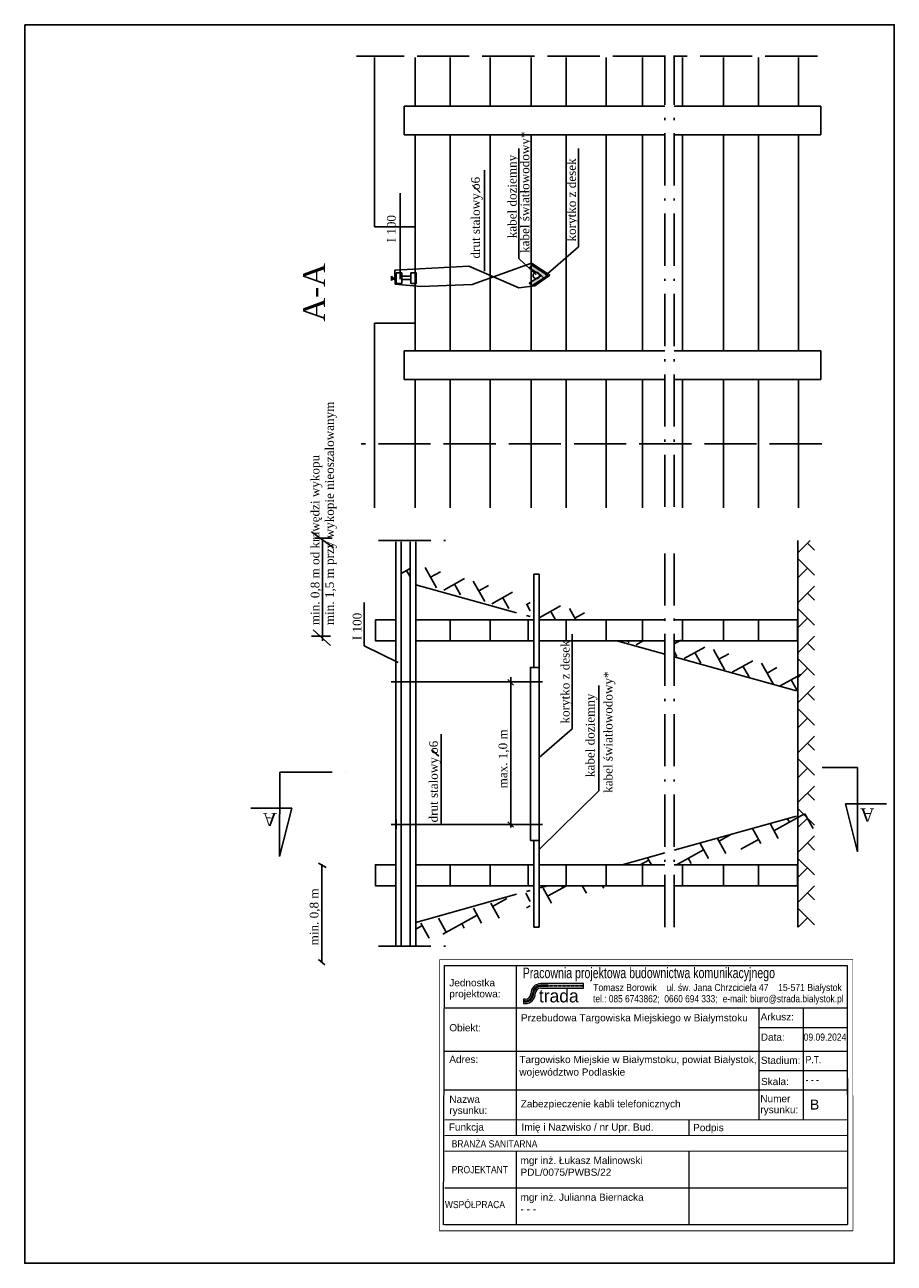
# Model space of a CAD drawing. Extents: x -683 to -483, y -987 to -702.
import ezdxf

# ---------------------------------------------------------------- set-up
doc = ezdxf.new("R2010")
doc.units = 0
doc.linetypes.add('ACAD_ISO02W100', pattern=[15, 12, -3])
doc.linetypes.add('ACAD_ISO10W100', pattern=[18.5, 12, -3, 0.5, -3])
doc.layers.get('0').update_dxf_attribs({"linetype": 'CONTINUOUS'})
doc.layers.get('DEFPOINTS').update_dxf_attribs({"linetype": 'CONTINUOUS'})
for name, color, linetype in [('WARSTWA1', 7, 'ACAD_ISO02W100'), ('WARSTWA2', 7, 'ACAD_ISO10W100'), ('WARSTWA3', 7, 'CONTINUOUS'), ('WARSTWA4', 7, 'CONTINUOUS'), ('WARSTWA6', 7, 'CONTINUOUS'), ('WARSTWA7', 7, 'CONTINUOUS')]:
    doc.layers.add(name, color=color, linetype=linetype)
doc.styles.add('RAMKA', font='arial.ttf', dxfattribs={"height": 5})
doc.styles.get("Standard").update_dxf_attribs({"font": 'times.ttf'})
doc.styles.add('tab', font='txt')

msp = doc.modelspace()

# ---------------------------------------------------------------- hatches: boundary and pattern name
at = {"layer": 'WARSTWA7'}
h = msp.add_hatch(color=7, dxfattribs=at)
h.paths.add_polyline_path([(-566.417649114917, -756.9265130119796), (-566.5813921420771, -757.0905324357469), (-566.5813921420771, -757.8451887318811), (-565.5305669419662, -758.5150240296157, -0.3745381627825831), (-564.6993758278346, -759.0448563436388), (-564.2955581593, -759.3022648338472), (-563.6714138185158, -759.9274620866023), (-562.7976115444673, -759.3022648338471), (-563.6714138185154, -758.6770675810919)])
h.paths.add_polyline_path([(-563.6714138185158, -759.9274620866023), (-564.2955581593, -759.3022648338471), (-564.746687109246, -759.5898313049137, -0.2786637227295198), (-565.4010477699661, -760.0069452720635), (-566.5813921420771, -760.759340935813), (-566.5813921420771, -761.5139972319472), (-566.417649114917, -761.6780166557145)])
h = msp.add_hatch(dxfattribs=at)
h.set_pattern_fill('AR-HBONE', scale=0.04, angle=89.99999999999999, style=0)
h.set_pattern_definition([(135, (-511.7030297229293, -806.5407750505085), (-5.747363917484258, 2.327998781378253e-15), [12.192, -4.064]), (225, (-514.5767097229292, -803.6670950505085), (-5.747363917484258, 2.327998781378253e-15), [12.192, -4.064])])
h.paths.add_polyline_path([(-505.2926688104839, -909.2321542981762), (-501.4606896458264, -909.2321542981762), (-501.4606896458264, -820.2303729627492), (-505.2926688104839, -820.2303729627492)])

# ---------------------------------------------------------------- linework, layer by layer
for p, q in [((-535.847696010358, -720.3060086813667), (-595.8029700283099, -720.3060086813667)), ((-595.8029700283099, -720.3060086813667), (-595.8029700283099, -726.9064703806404)), ((-500.0041298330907, -720.3060086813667), (-533.7018017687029, -720.3060086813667)), ((-500.0041298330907, -726.9064703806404), (-500.0041298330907, -720.3060086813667)), ((-595.8029700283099, -726.9064703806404), (-535.847696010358, -726.9064703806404)), ((-533.7018017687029, -726.9064703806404), (-500.0041298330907, -726.9064703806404)), ((-535.8476960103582, -776.5872839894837), (-595.8029700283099, -776.5872839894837)), ((-595.8029700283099, -776.5872839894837), (-595.8029700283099, -783.1877456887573)), ((-500.0041298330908, -776.5872839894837), (-533.7018017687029, -776.5872839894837)), ((-500.0041298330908, -783.1877456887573), (-500.0041298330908, -776.5872839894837)), ((-595.8029700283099, -783.1877456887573), (-535.8476960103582, -783.1877456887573)), ((-533.7018017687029, -783.1877456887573), (-500.0041298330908, -783.1877456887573))]:
    msp.add_line(p, q)
at = {"lineweight": 18}
msp.add_lwpolyline([(-587.6769180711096, -979.0281851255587), (-492.643620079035, -979.0141425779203), (-492.6528210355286, -916.7874507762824), (-587.6861190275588, -916.8014933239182)], close=True, dxfattribs=at)
at = {"layer": 'DEFPOINTS'}
msp.add_lwpolyline([(-683.0926013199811, -701.5819793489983), (-483.0926011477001, -701.5819793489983), (-483.0926011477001, -986.581979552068), (-683.0926013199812, -986.581979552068)], close=True, dxfattribs=at)
at = {"layer": 'WARSTWA1'}
for p, q in [((-535.847696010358, -708.8011359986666), (-606.7504960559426, -708.8011359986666)), ((-500.7504960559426, -708.8011359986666), (-533.7018017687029, -708.8011359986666)), ((-499.7504960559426, -798.0005214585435), (-605.7504960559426, -798.0005214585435))]:
    msp.add_line(p, q, dxfattribs=at)
at = {"layer": 'WARSTWA1', "color": 7}
for p, q in [((-601.7053894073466, -820.2784232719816), (-586.3234454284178, -820.2784232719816)), ((-601.7053894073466, -913.6121013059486), (-586.3234454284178, -913.6121013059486))]:
    msp.add_line(p, q, dxfattribs=at)
at = {"layer": 'WARSTWA2'}
for p, q in [((-535.8476960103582, -812.5345613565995), (-535.8476960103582, -708.641270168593)), ((-533.7018017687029, -812.5345613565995), (-533.7018017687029, -708.641270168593)), ((-535.8476960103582, -909.2321542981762), (-535.8476960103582, -822.2751058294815)), ((-533.701801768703, -909.2321542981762), (-533.701801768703, -822.2751058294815))]:
    msp.add_line(p, q, dxfattribs=at)
at = {"layer": 'WARSTWA2', "color": 7}
for p, q in [((-624.408923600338, -873.5516558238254), (-609.3705967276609, -873.5516558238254)), ((-491.5376487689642, -872.5109649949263), (-499.7032732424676, -872.5109649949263))]:
    msp.add_line(p, q, dxfattribs=at)
at = {"layer": 'WARSTWA3'}
for p, q in [((-602.6605209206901, -748.0483962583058), (-602.6605209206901, -709.1359963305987)), ((-593.2686092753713, -720.3060086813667), (-593.2686092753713, -709.1359963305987)), ((-585.2686092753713, -720.3060086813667), (-585.2686092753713, -709.1359963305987)), ((-576.0349558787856, -720.3060086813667), (-576.0349558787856, -709.1359963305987)), ((-566.5813921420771, -720.3060086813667), (-566.5813921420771, -709.1359963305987)), ((-558.5813921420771, -720.3060086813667), (-558.5813921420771, -709.1359963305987)), ((-549.3477387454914, -720.3060086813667), (-549.3477387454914, -709.1359963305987)), ((-541.0178735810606, -720.3060086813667), (-541.0178735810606, -709.1359963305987)), ((-531.7842201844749, -720.3060086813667), (-531.7842201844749, -709.1359963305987)), ((-522.3306564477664, -720.3060086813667), (-522.3306564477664, -709.1359963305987)), ((-514.3306564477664, -720.3060086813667), (-514.3306564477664, -709.1359963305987)), ((-505.0970030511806, -720.3060086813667), (-505.0970030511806, -709.1359963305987)), ((-593.2686092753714, -776.5872839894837), (-593.2686092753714, -726.9064703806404)), ((-585.2686092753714, -776.5872839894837), (-585.2686092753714, -726.9064703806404)), ((-576.0349558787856, -776.5872839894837), (-576.0349558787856, -726.9064703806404)), ((-566.5813921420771, -776.5872839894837), (-566.5813921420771, -726.9064703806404)), ((-566.5813921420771, -750.9376016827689), (-566.5813921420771, -727.0577816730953)), ((-558.5813921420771, -776.5872839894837), (-558.5813921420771, -726.9064703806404)), ((-549.3477387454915, -776.5872839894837), (-549.3477387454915, -726.9064703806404)), ((-541.0178735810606, -776.5872839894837), (-541.0178735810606, -726.9064703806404)), ((-531.784220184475, -776.5872839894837), (-531.784220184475, -726.9064703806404)), ((-522.3306564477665, -776.5872839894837), (-522.3306564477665, -726.9064703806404)), ((-514.3306564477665, -776.5872839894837), (-514.3306564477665, -726.9064703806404)), ((-505.0970030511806, -776.5872839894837), (-505.0970030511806, -726.9064703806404)), ((-602.6605209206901, -748.0483962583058), (-593.3462710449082, -748.0483962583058)), ((-602.6605209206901, -812.7124661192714), (-602.6605209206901, -770.2692365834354)), ((-602.6605209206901, -770.2692365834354), (-593.3462710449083, -770.2692365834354)), ((-593.2686092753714, -798.0005214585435), (-593.2686092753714, -783.1877456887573)), ((-585.2686092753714, -798.0005214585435), (-585.2686092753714, -783.1877456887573)), ((-576.0349558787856, -798.0005214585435), (-576.0349558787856, -783.1877456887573)), ((-566.5813921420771, -798.0005214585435), (-566.5813921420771, -783.1877456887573)), ((-558.5813921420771, -798.0005214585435), (-558.5813921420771, -783.1877456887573)), ((-549.3477387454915, -798.0005214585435), (-549.3477387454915, -783.1877456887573)), ((-541.0178735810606, -798.0005214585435), (-541.0178735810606, -783.1877456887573)), ((-531.784220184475, -798.0005214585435), (-531.784220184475, -783.1877456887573)), ((-522.3306564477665, -798.0005214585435), (-522.3306564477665, -783.1877456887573)), ((-514.3306564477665, -798.0005214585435), (-514.3306564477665, -783.1877456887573)), ((-505.0970030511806, -798.0005214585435), (-505.0970030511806, -783.1877456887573)), ((-593.2686092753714, -812.7124661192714), (-593.2686092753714, -797.9883602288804)), ((-585.2686092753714, -812.7124661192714), (-585.2686092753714, -797.9883602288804)), ((-576.0349558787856, -812.7124661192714), (-576.0349558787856, -797.9883602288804)), ((-566.5813921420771, -812.7124661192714), (-566.5813921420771, -797.9883602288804)), ((-558.5813921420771, -812.7124661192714), (-558.5813921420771, -797.9883602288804)), ((-549.3477387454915, -812.7124661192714), (-549.3477387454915, -797.9883602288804)), ((-541.0178735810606, -812.7124661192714), (-541.0178735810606, -797.9883602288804)), ((-531.784220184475, -812.7124661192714), (-531.784220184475, -797.9883602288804)), ((-522.3306564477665, -812.7124661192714), (-522.3306564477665, -797.9883602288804)), ((-514.3306564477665, -812.7124661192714), (-514.3306564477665, -797.9883602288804)), ((-505.0970030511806, -812.7124661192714), (-505.0970030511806, -797.9883602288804)), ((-585.2686092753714, -843.3443472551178), (-585.2686092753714, -838.5336221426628)), ((-576.0349558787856, -843.3443472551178), (-576.0349558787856, -838.5336221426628)), ((-567.2969336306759, -843.3443472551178), (-567.2969336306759, -838.5336221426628)), ((-558.5813921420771, -843.3443472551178), (-558.5813921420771, -838.5336221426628)), ((-549.3477387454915, -843.3443472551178), (-549.3477387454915, -838.5336221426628)), ((-541.0178735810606, -843.3443472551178), (-541.0178735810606, -838.5336221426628)), ((-531.784220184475, -843.3443472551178), (-531.784220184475, -838.5336221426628)), ((-522.3306564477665, -843.3443472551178), (-522.3306564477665, -838.5336221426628)), ((-514.3306564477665, -843.3443472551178), (-514.3306564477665, -838.5336221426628)), ((-585.2686092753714, -899.6985529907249), (-585.2686092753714, -894.88782787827)), ((-576.0349558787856, -899.6985529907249), (-576.0349558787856, -894.88782787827)), ((-567.2969336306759, -899.6985529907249), (-567.2969336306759, -894.88782787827)), ((-558.5813921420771, -899.6985529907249), (-558.5813921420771, -894.88782787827)), ((-549.3477387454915, -899.6985529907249), (-549.3477387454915, -894.88782787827)), ((-541.0178735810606, -899.6985529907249), (-541.0178735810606, -894.88782787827)), ((-531.784220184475, -899.6985529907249), (-531.784220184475, -894.88782787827)), ((-522.3306564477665, -899.6985529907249), (-522.3306564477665, -894.88782787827)), ((-514.3306564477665, -899.6985529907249), (-514.3306564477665, -894.88782787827))]:
    msp.add_line(p, q, dxfattribs=at)
at = {"layer": 'WARSTWA3', "color": 7}
for p, q in [((-593.1275786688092, -830.4445481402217), (-569.9865533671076, -836.9026818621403)), ((-567.7165533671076, -837.5361872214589), (-566.8011405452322, -837.7916581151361)), ((-564.5311405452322, -838.4251634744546), (-564.1425074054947, -838.5336221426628)), ((-546.9045379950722, -843.3443472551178), (-535.8476960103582, -846.4300603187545)), ((-533.7018017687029, -847.0289305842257), (-505.5413236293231, -854.8878794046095)), ((-533.7018017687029, -891.5550434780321), (-505.5413236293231, -883.6960946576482)), ((-545.6439589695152, -894.88782787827), (-535.8476960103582, -892.1539137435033)), ((-564.5311405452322, -900.1588105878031), (-562.8819283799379, -899.6985529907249)), ((-593.1275786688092, -908.139425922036), (-569.9865533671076, -901.6812922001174)), ((-567.7165533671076, -901.0477868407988), (-566.8011405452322, -900.7923159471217))]:
    msp.add_line(p, q, dxfattribs=at)
at = {"layer": 'WARSTWA4', "color": 7}
for p, q in [((-596.3583420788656, -761.1092408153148), (-596.3583420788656, -758.6986655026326)), ((-596.3583420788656, -759.4403809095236), (-594.3220616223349, -759.4403809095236)), ((-596.3583420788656, -760.1820963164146), (-594.3220616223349, -760.1820963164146)), ((-594.3220616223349, -761.1092408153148), (-594.3220616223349, -758.6986655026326))]:
    msp.add_line(p, q, dxfattribs=at)
for points in [[(-596.3583420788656, -761.1092417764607), (-597.6541573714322, -761.1092417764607), (-597.6541573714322, -758.6986655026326), (-596.3583420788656, -758.6986655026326)], [(-594.3220616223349, -758.6986655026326), (-593.0262467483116, -758.6986655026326), (-593.0262467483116, -761.1092417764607), (-594.3220616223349, -761.1092417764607)]]:
    msp.add_lwpolyline(points, dxfattribs=at)
at = {"layer": 'WARSTWA6', "color": 7}
for p, q in [((-597.7610960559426, -820.5407750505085), (-597.7610960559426, -913.6121013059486)), ((-596.4810960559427, -820.5407750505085), (-596.4810960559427, -913.6121013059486)), ((-594.4410960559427, -820.5407750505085), (-594.4410960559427, -913.6121013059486)), ((-593.1610960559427, -820.5407750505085), (-593.1610960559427, -913.6121013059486))]:
    msp.add_line(p, q, dxfattribs=at)
for points in [[(-597.7610960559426, -843.3443472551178), (-602.4173982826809, -843.3443472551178), (-602.4173982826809, -838.5336221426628), (-597.7610960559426, -838.5336221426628)], [(-593.1610960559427, -838.5336221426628), (-565.9677721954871, -838.5336221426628)], [(-567.7165533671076, -838.5336221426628), (-566.8011405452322, -838.5336221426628)], [(-564.5311405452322, -838.5336221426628), (-535.8476960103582, -838.5336221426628)], [(-533.7018017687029, -838.5336221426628), (-505.3359071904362, -838.5336221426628), (-505.3359071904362, -843.3443472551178), (-533.7018017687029, -843.3443472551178)], [(-565.9677721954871, -843.3443472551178), (-593.1610960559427, -843.3443472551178)], [(-566.8011405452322, -843.3443472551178), (-567.7165533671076, -843.3443472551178)], [(-535.8476960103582, -843.3443472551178), (-564.5311405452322, -843.3443472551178)], [(-597.7610960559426, -899.6985529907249), (-602.4173982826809, -899.6985529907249), (-602.4173982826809, -894.88782787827), (-597.7610960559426, -894.88782787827)], [(-593.1610960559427, -894.88782787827), (-565.9677721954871, -894.88782787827)], [(-567.7165533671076, -894.88782787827), (-566.8011405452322, -894.88782787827)], [(-564.5311405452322, -894.88782787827), (-535.8476960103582, -894.88782787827)], [(-533.7018017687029, -894.88782787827), (-505.3359071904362, -894.88782787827), (-505.3359071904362, -899.6985529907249), (-533.7018017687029, -899.6985529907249)], [(-565.9677721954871, -899.6985529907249), (-593.1610960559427, -899.6985529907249)], [(-566.8011405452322, -899.6985529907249), (-567.7165533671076, -899.6985529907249)], [(-535.8476960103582, -899.6985529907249), (-564.5311405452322, -899.6985529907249)]]:
    msp.add_lwpolyline(points, dxfattribs=at)
at = {"layer": 'WARSTWA7', "color": 7}
for p, q in [((-569.4763860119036, -755.361011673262), (-569.4763860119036, -730.0492667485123)), ((-555.7079034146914, -752.6711709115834), (-555.7079034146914, -730.0492667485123)), ((-577.3554736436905, -758.299371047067), (-577.3554736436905, -735.0150832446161)), ((-596.7785757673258, -760.1510464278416), (-596.7785757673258, -740.3691142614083)), ((-580.115189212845, -738.485831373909), (-578.31553028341, -740.1498598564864)), ((-563.322647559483, -759.2951373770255), (-555.7079034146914, -752.6711709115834)), ((-580.9563794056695, -757.1272722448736), (-597.9993594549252, -758.0518680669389)), ((-597.9993594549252, -759.6773831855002), (-597.9993594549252, -758.0518680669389)), ((-569.4078404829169, -762.1295455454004), (-580.9563794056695, -757.1272722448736)), ((-566.5424780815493, -756.4263529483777), (-580.1817823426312, -761.354546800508)), ((-565.4190183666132, -759.1524461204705), (-569.4763860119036, -755.361011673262)), ((-566.417649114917, -756.9265130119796), (-567.0417939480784, -757.5517113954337)), ((-564.2955581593, -759.3022648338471), (-567.0417939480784, -757.5517113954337)), ((-562.298295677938, -759.1772242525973), (-566.5424780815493, -756.4263529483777)), ((-566.417649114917, -756.9265130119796), (-563.6714138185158, -758.6770675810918)), ((-598.7483327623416, -760.4276210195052), (-598.7483327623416, -759.427304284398)), ((-598.7483327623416, -759.427304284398), (-598.2490168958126, -760.3025815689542)), ((-597.9993594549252, -759.552343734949), (-598.7483327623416, -760.4276210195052)), ((-598.2490168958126, -760.3025815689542), (-597.8745304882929, -759.8024226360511)), ((-597.8745304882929, -761.3028983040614), (-597.9993594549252, -759.552343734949)), ((-564.2955581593, -759.3022648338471), (-567.0417939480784, -761.0528182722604)), ((-566.417649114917, -761.6780166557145), (-563.6714138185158, -759.9274620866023)), ((-565.7935047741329, -761.6780166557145), (-562.298295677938, -759.1772242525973)), ((-563.6714138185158, -759.9274620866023), (-564.2955581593, -759.3022648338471)), ((-562.7976115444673, -759.3022648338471), (-563.6714138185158, -758.6770675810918)), ((-563.6714138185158, -759.9274620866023), (-562.7976115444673, -759.3022648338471)), ((-592.0075725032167, -761.8030561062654), (-597.8745304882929, -761.3028983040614)), ((-580.1817823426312, -761.354546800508), (-592.0075725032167, -761.8030561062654)), ((-565.7935047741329, -761.6780166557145), (-569.4078404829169, -762.1295455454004)), ((-567.0417939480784, -761.0528182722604), (-566.417649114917, -761.6780166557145)), ((-617.1273797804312, -818.3071056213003), (-612.0505627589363, -821.9395250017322)), ((-616.4021203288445, -819.760073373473), (-612.4131924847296, -819.760073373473)), ((-614.5889712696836, -843.3707968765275), (-614.5889712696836, -820.1233158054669)), ((-505.2926688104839, -909.2321542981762), (-505.2926688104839, -820.2303729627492)), ((-588.3528729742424, -831.1889304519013), (-590.9879041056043, -826.453453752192)), ((-596.5413867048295, -827.8439225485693), (-594.4410960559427, -826.6752268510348)), ((-594.4410960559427, -828.6057124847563), (-595.2613338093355, -827.1316438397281)), ((-589.7340321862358, -828.7068109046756), (-587.4806761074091, -827.4529427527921)), ((-586.68885360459, -831.6631422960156), (-581.9533769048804, -829.0281111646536)), ((-565.9677721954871, -849.4595954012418), (-565.9677721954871, -828.0482247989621)), ((-564.7984834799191, -828.0482247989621), (-565.9677721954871, -828.0482247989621)), ((-564.7984834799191, -909.2321542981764), (-564.7984834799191, -828.0482247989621)), ((-564.7984834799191, -867.0196561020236), (-564.7984834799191, -828.0574931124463)), ((-564.7984834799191, -842.7619732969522), (-564.7984834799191, -828.0574931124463)), ((-582.825573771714, -832.7640988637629), (-584.2067354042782, -830.2819806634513)), ((-577.2982745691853, -834.3392672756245), (-579.9333057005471, -829.6037905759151)), ((-578.6794337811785, -831.8571477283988), (-576.4260777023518, -830.6032795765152)), ((-575.6342551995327, -834.8134791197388), (-570.8987784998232, -832.1784479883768)), ((-604.9883996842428, -844.5161167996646), (-604.9883996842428, -834.5587679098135)), ((-571.7709753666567, -835.914435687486), (-573.1521369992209, -833.4323174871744)), ((-566.8011405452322, -836.4877716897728), (-567.7165533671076, -834.84266168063)), ((-567.6248353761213, -835.0074845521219), (-566.8011405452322, -834.5491438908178)), ((-564.5796567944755, -837.9638159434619), (-559.8441800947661, -835.3287848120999)), ((-561.0119327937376, -838.5336221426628), (-562.0975385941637, -836.5826543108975)), ((-556.3611277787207, -838.5336221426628), (-557.8241088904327, -835.9044642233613)), ((-556.570236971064, -838.1578213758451), (-554.3168808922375, -836.9039532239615)), ((-548.8875258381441, -838.5336221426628), (-548.7895816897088, -838.479121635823)), ((-617.1273797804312, -842.2810715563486), (-612.7758226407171, -842.2810715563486)), ((-616.7647500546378, -840.8281038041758), (-612.7758226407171, -844.4605221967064)), ((-557.1837393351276, -863.5925702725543), (-557.1837393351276, -841.7814884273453)), ((-544.1344793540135, -843.7902777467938), (-544.3826150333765, -843.3443472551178)), ((-542.4704599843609, -844.2644895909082), (-540.8168504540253, -843.3443472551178)), ((-533.7018017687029, -844.036020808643), (-532.2076840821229, -843.2046268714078)), ((-597.1684857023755, -848.3662916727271), (-604.9883996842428, -844.5161167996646)), ((-533.0798809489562, -846.9406145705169), (-533.7018017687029, -845.8229459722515)), ((-531.4158615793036, -847.4148264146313), (-526.6803848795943, -844.7797952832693)), ((-527.5525817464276, -848.5157829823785), (-528.9337433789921, -846.0336647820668)), ((-522.0252825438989, -850.09095139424), (-524.6603136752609, -845.3554746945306)), ((-523.4064417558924, -847.6088318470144), (-521.1530856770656, -846.3549636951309)), ((-520.3612631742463, -850.5651632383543), (-515.625786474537, -847.9301321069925)), ((-516.4979833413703, -851.6661198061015), (-517.8791449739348, -849.18400160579)), ((-510.9706841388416, -853.2412882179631), (-513.6057152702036, -848.5058115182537)), ((-597.7514696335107, -851.3613838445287), (-597.7514696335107, -853.9927897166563)), ((-571.306343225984, -886.336980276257), (-571.306343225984, -851.6854075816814)), ((-512.3518433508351, -850.7591686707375), (-510.0984872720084, -849.505300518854)), ((-509.3066647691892, -853.7155000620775), (-504.5711880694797, -851.0804689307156)), ((-598.7795173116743, -852.7521542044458), (-563.9987334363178, -852.7521542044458)), ((-571.9690476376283, -852.2164665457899), (-570.6436388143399, -853.5441122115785)), ((-551.0607168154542, -877.8826965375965), (-551.0607168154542, -853.6298903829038)), ((-505.4433849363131, -854.8164566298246), (-506.8245465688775, -852.3343384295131)), ((-587.3342675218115, -864.8584588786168), (-587.3342675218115, -885.5403924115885)), ((-564.7984834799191, -870.2165367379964), (-557.1837393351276, -863.5925702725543)), ((-587.834968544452, -869.9180435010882), (-589.5580003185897, -868.4576333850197)), ((-624.408923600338, -873.5516558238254), (-624.5051218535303, -892.952389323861)), ((-491.5376487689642, -872.5109649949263), (-491.5376487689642, -891.9119369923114)), ((-551.0607168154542, -877.8826965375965), (-564.7984834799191, -891.346401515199)), ((-621.6832885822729, -881.8799750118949), (-631.0906221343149, -881.8333288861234)), ((-624.5051218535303, -892.952389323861), (-621.6832885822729, -881.8799750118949)), ((-510.7482554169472, -887.0733007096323), (-503.7019349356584, -883.1524126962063)), ((-501.724758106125, -886.573503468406), (-503.6384700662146, -883.1343264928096)), ((-491.5376487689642, -891.9119369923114), (-494.3045456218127, -880.8256669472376)), ((-494.3045456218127, -880.8256669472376), (-484.8970964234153, -880.8256669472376)), ((-598.7795173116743, -885.6383009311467), (-563.9987334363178, -885.6383009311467)), ((-597.6724586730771, -884.4782756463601), (-597.6724586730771, -886.602509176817)), ((-571.9690476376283, -885.00933344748), (-570.6436388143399, -886.2042158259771)), ((-509.7532466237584, -888.8614602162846), (-511.666958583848, -885.4222832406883)), ((-507.1970240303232, -885.0972366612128), (-507.6527143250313, -884.278304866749)), ((-521.7959794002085, -892.2933953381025), (-523.709691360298, -888.8542183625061)), ((-523.378022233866, -889.4502630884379), (-520.8341813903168, -888.0347562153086)), ((-518.3798727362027, -891.319874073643), (-514.2994892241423, -889.0493661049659)), ((-513.7674908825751, -890.0054385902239), (-515.6812028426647, -886.5662616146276)), ((-565.9677721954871, -909.2321542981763), (-565.9677721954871, -889.2947036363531)), ((-533.1499983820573, -894.88782787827), (-526.9292560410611, -891.4263284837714)), ((-525.8102236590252, -893.4373737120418), (-527.7239356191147, -889.9981967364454)), ((-517.7817351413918, -891.1494169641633), (-517.8507254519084, -891.0254328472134)), ((-615.5376859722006, -894.5214344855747), (-613.7993714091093, -895.5164340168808)), ((-614.7926939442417, -917.4064167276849), (-614.7926939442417, -894.7701849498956)), ((-541.5080699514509, -894.88782787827), (-539.5590228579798, -893.8032908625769)), ((-538.9555411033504, -894.88782787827), (-539.7666683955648, -893.4301318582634)), ((-529.8244679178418, -894.581352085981), (-530.4804922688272, -893.4023952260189)), ((-561.9384219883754, -903.7331790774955), (-563.8521339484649, -900.2940021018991)), ((-562.842491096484, -902.108449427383), (-558.5116092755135, -899.6985529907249)), ((-559.2912597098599, -900.1323853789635), (-559.5326634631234, -899.6985529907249)), ((-553.909933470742, -901.4452223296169), (-554.8818584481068, -899.6985529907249)), ((-549.8956892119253, -900.3012439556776), (-550.2310534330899, -899.6985529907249)), ((-550.2127242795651, -899.7314870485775), (-550.1535377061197, -899.6985529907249)), ((-575.4722579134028, -904.4854118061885), (-572.230920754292, -902.6817867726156)), ((-566.8011405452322, -903.3523442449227), (-567.8663782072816, -901.4379804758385)), ((-577.9953990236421, -908.3090925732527), (-579.9091109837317, -904.8699155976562)), ((-573.9811547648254, -907.1651141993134), (-575.894866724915, -903.725937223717)), ((-567.7165533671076, -904.8205957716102), (-566.8011405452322, -904.3112191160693)), ((-593.1610960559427, -909.6774678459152), (-591.6532585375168, -908.8384395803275)), ((-590.0381318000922, -911.7410276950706), (-591.951843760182, -908.3018507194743)), ((-586.1259617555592, -910.4136093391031), (-587.9375995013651, -907.1578723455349)), ((-586.9088585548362, -910.8492481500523), (-579.0234917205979, -906.461477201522)), ((-582.0096432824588, -909.4530709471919), (-582.574727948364, -908.4375439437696)), ((-564.7984834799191, -909.2321542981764), (-565.9677721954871, -909.2321542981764)), ((-615.5376859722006, -916.6601676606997), (-614.047702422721, -917.9039164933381))]:
    msp.add_line(p, q, dxfattribs=at)
msp.add_lwpolyline([(-566.786882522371, -889.2947036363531), (-566.786882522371, -849.4595954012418), (-564.7984834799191, -849.4595954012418), (-564.7984834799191, -889.2947036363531)], close=True, dxfattribs=at)
msp.add_circle((-565.4190178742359, -759.2569226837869), 0.75023783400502, dxfattribs=at)

# ---------------------------------------------------------------- texts
for s, height, rotation, p in [('kabel światłowodowy*', 2, 90, (-567.0449554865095, -754.0874072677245)), ('kabel doziemny', 2, 90, (-569.9743406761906, -750.7055888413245)), ('korytko z desek', 2, 90, (-556.3136797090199, -751.4536416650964)), ('drut stalowy o6', 2, 90, (-578.4121424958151, -755.3799821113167)), ('I 100', 2, 90, (-597.7699809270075, -751.6619634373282)), ('A-A', 5, 90, (-614.0477019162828, -769.8654561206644)), ('min. 1,5 m przy wykopie nieoszalowanym', 2, 90, (-611.980897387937, -839.7383774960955)), ('min. 0,8 m od krawędzi wykopu', 2, 90, (-615.3142307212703, -839.7383774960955)), ('I 100', 2, 90, (-605.651104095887, -843.1884699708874)), ('korytko z desek', 2, 90, (-557.7895156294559, -862.3750410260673)), ('kabel światłowodowy*', 2, 90, (-547.9044795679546, -878.3337336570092)), ('kabel doziemny', 2, 90, (-552.0378795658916, -874.7007186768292)), ('drut stalowy o6', 2, 90, (-588.0788954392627, -885.1447404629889)), ('max. 1,0 m', 2, 90, (-572.1015886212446, -877.3089837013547)), ('A', 3, 180, (-487.6639932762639, -881.9342939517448)), ('min. 0,8 m', 2, 90, (-615.5376859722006, -913.4264197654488))]:
    msp.add_text(s, height=height, rotation=rotation, dxfattribs=at).set_placement(p)
at = {"layer": 'WARSTWA7', "color": 7, "text_generation_flag": 2}
msp.add_text('A', height=3, rotation=179.7159028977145, dxfattribs=at).set_placement((-628.3292563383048, -882.9556617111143))

# ---------------------------------------------------------------- next in the draw order: wipeouts: each hides what was drawn before it
at = {"linetype": 'Continuous', "lineweight": 18}
msp.add_wipeout([(-587.686119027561, -916.801493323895), (-492.6528210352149, -916.7874507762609), (-492.64362007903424, -979.0141425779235), (-587.6769180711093, -979.0281851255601)], dxfattribs=at)

# ---------------------------------------------------------------- next in the draw order: hatches: boundary and pattern name
at = {"lineweight": 18}
h = msp.add_hatch(color=256, dxfattribs=at)
edge = h.paths.add_edge_path()
edge.add_line((-568.3980594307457, -926.8315576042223), (-567.9556868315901, -926.8314922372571))
edge.add_arc((-567.956026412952, -924.5333670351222), 2.298125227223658, 270.0084662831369, 360.0084662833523)
edge.add_arc((-564.3811649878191, -924.5328387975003), 1.276736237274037, 90.00846628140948, 180.0084662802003, ccw=False)
edge.add_line((-564.3813536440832, -923.256102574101), (-554.5844278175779, -923.2546549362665))
edge.add_line((-554.5844278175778, -923.2546549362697), (-554.5845787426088, -922.2332659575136))
edge.add_line((-554.5845787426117, -922.2332659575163), (-564.3815045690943, -922.2347135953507))
edge.add_arc((-564.3811649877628, -924.5328387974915), 2.298125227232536, 90.00846628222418, 180.0084662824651)
edge.add_arc((-567.9560264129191, -924.5333670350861), 1.276736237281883, -89.99153371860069, 0.008466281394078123, ccw=False)
edge.add_line((-567.955837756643, -925.8101032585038), (-568.3982103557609, -925.810168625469))
edge.add_line((-568.3982103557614, -925.8101686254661), (-568.3980594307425, -926.8315576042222))
h = msp.add_hatch(color=255, dxfattribs=at)
edge = h.paths.add_edge_path()
edge.add_line((-564.3814109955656, -922.8679747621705), (-562.6630743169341, -922.8677208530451))
edge.add_line((-562.6630743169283, -922.8677208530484), (-562.6630863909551, -922.7860097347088))
edge.add_line((-562.6630863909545, -922.7860097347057), (-564.3814230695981, -922.7862636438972))
edge.add_arc((-564.3811649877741, -924.5328387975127), 1.746575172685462, 90.00846628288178, 180.0084662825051)
edge.add_arc((-567.9560264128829, -924.5333670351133), 1.828286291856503, -89.99153371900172, 0.008466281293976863, ccw=False)
edge.add_line((-567.955756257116, -926.3616533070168), (-568.3981288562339, -926.361718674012))
edge.add_line((-568.3981288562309, -926.3617186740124), (-568.3981167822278, -926.443429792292))
edge.add_line((-568.3981167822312, -926.4434297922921), (-567.9557441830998, -926.4433644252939))
edge.add_arc((-567.9560264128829, -924.5333670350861), 1.90999741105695, 270.0084662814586, 360.0084662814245)
edge.add_arc((-564.3811649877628, -924.5328387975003), 1.664864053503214, 90.00846628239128, 180.0084662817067, ccw=False)
edge = h.paths.add_edge_path()
edge.add_line((-564.3814351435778, -922.7045525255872), (-562.6630984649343, -922.7042986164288))
edge.add_line((-562.6630984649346, -922.7042986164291), (-562.6631105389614, -922.6225874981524))
edge.add_line((-562.6631105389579, -922.6225874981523), (-564.3814472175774, -922.6228414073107))
edge.add_arc((-564.3811649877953, -924.5328387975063), 1.909997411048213, 90.00846628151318, 180.0084662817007)
edge.add_arc((-567.9560264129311, -924.5333670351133), 1.664864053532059, -89.9915337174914, 0.00846628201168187, ccw=False)
edge.add_line((-567.955780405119, -926.1982310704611), (-568.3981530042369, -926.1982964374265))
edge.add_line((-568.3981530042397, -926.1982964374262), (-568.3981409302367, -926.2800075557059))
edge.add_line((-568.3981409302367, -926.2800075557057), (-567.9557683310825, -926.2799421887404))
edge.add_arc((-567.9560264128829, -924.5333670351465), 1.746575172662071, 270.0084662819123, 360.0084662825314)
edge.add_arc((-564.381164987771, -924.5328387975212), 1.828286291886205, 90.00846628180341, 180.0084662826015, ccw=False)
for points in [[(-561.6763209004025, -922.7041528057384), (-562.3146890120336, -922.704247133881), (-562.3146769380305, -922.7859582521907), (-561.6763088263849, -922.7858639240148)], [(-560.6895433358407, -922.7040069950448), (-561.3279114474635, -922.7041013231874), (-561.3278993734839, -922.7858124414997), (-560.6895312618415, -922.7857181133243)], [(-559.7027657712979, -922.703861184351), (-560.341133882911, -922.7039555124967), (-560.3411218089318, -922.7856666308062), (-559.7027536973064, -922.7855723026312)], [(-558.7159882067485, -922.7037153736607), (-559.3543563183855, -922.7038097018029), (-559.3543442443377, -922.7855208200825), (-558.7159761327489, -922.7854264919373)], [(-557.7292106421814, -922.703569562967), (-558.3675787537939, -922.7036638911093), (-558.3675666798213, -922.7853750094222), (-557.7291985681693, -922.7852806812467)], [(-556.7424330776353, -922.7034237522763), (-557.380801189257, -922.7035180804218), (-557.3807891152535, -922.7852291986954), (-556.7424210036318, -922.7851348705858)], [(-555.7556555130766, -922.7032779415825), (-556.3940236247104, -922.7033722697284), (-556.394011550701, -922.7850833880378), (-555.7556434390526, -922.7849890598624)], [(-554.7688779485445, -922.7031321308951), (-555.4072460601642, -922.7032264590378), (-555.4072339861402, -922.7849375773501), (-554.7688658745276, -922.784843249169)]]:
    msp.add_hatch(color=255, dxfattribs=at).paths.add_polyline_path(points)

# ---------------------------------------------------------------- next in the draw order: linework, layer by layer
for p, q in [((-554.5845787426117, -922.2332659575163), (-564.3815045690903, -922.2347135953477)), ((-564.3813536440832, -923.256102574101), (-554.5844278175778, -923.2546549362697)), ((-554.5844278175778, -923.2546549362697), (-554.5845787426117, -922.2332659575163)), ((-567.955837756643, -925.8101032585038), (-568.3982103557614, -925.8101686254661)), ((-568.3982103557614, -925.8101686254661), (-568.3980594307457, -926.8315576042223)), ((-568.3980594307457, -926.8315576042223), (-567.9556868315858, -926.8314922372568))]:
    msp.add_line(p, q, dxfattribs=at)
at = {"color": 255, "linetype": 'Continuous', "lineweight": 18, "ltscale": 20}
for p, q in [((-562.663110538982, -922.6225874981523), (-564.3814472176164, -922.6228414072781)), ((-562.6630984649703, -922.7042986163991), (-564.3814351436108, -922.7045525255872)), ((-562.6630863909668, -922.7860097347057), (-564.3814230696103, -922.7862636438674)), ((-562.6630743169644, -922.8677208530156), (-564.3814109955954, -922.8679747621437)), ((-567.9557804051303, -926.1982310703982), (-568.3981530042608, -926.1982964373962)), ((-567.9557683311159, -926.2799421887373), (-568.3981409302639, -926.2800075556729)), ((-567.9557562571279, -926.3616533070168), (-568.3981288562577, -926.3617186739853)), ((-567.955744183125, -926.4433644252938), (-568.3981167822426, -926.4434297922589))]:
    msp.add_line(p, q, dxfattribs=at)
at = {"color": 255, "lineweight": 18}
for p, q in [((-562.663110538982, -922.6225874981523), (-562.6630984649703, -922.7042986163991)), ((-562.6630863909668, -922.7860097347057), (-562.6630743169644, -922.8677208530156)), ((-562.3146890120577, -922.704247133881), (-561.6763209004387, -922.7041528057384)), ((-562.3146890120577, -922.704247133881), (-562.3146769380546, -922.7859582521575)), ((-562.3146769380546, -922.7859582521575), (-562.3146890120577, -922.704247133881)), ((-561.6763088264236, -922.7858639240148), (-562.3146769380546, -922.7859582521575)), ((-561.6763209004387, -922.7041528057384), (-561.6763088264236, -922.7858639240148)), ((-561.3279114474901, -922.7041013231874), (-560.6895433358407, -922.7040069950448)), ((-561.3278993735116, -922.7858124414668), (-561.3279114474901, -922.7041013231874)), ((-560.6895312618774, -922.7857181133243), (-561.3278993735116, -922.7858124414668)), ((-560.6895433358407, -922.7040069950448), (-560.6895312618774, -922.7857181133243)), ((-560.3411338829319, -922.7039555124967), (-559.7027657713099, -922.7038611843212)), ((-560.341121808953, -922.7856666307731), (-560.3411338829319, -922.7039555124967)), ((-559.7027536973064, -922.7855723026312), (-560.341121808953, -922.7856666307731)), ((-559.7027657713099, -922.7038611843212), (-559.7027536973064, -922.7855723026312)), ((-559.3543563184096, -922.7038097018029), (-558.7159882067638, -922.7037153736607)), ((-559.3543442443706, -922.7855208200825), (-559.3543563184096, -922.7038097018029)), ((-558.7159761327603, -922.7854264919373), (-559.3543442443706, -922.7855208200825)), ((-558.7159882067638, -922.7037153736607), (-558.7159761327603, -922.7854264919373)), ((-558.3675787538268, -922.7036638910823), (-557.7292106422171, -922.703569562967)), ((-558.3675666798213, -922.7853750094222), (-558.3675787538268, -922.7036638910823)), ((-557.7291985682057, -922.7852806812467), (-558.3675666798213, -922.7853750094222)), ((-557.7292106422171, -922.703569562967), (-557.7291985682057, -922.7852806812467)), ((-557.380801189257, -922.7035180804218), (-556.7424330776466, -922.7034237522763)), ((-557.3807891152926, -922.7852291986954), (-557.380801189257, -922.7035180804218)), ((-556.7424210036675, -922.7851348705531), (-557.3807891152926, -922.7852291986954)), ((-556.7424330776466, -922.7034237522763), (-556.7424210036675, -922.7851348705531)), ((-556.3940236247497, -922.7033722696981), (-555.7556555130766, -922.7032779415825)), ((-556.3940115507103, -922.7850833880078), (-556.3940236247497, -922.7033722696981)), ((-555.7556434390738, -922.7849890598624), (-556.3940115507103, -922.7850833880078)), ((-555.7556555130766, -922.7032779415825), (-555.7556434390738, -922.7849890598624)), ((-555.4072460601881, -922.7032264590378), (-554.76887794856, -922.7031321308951)), ((-555.4072339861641, -922.784937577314), (-555.4072460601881, -922.7032264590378)), ((-554.7688658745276, -922.784843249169), (-555.4072339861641, -922.784937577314)), ((-554.76887794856, -922.7031321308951), (-554.7688658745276, -922.784843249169))]:
    msp.add_line(p, q, dxfattribs=at)
at = {"lineweight": 18}
msp.add_lwpolyline([(-586.5054448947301, -918.1008395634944), (-493.8854551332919, -918.0871536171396), (-493.876801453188, -977.7059561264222), (-586.7663308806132, -977.7196819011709)], close=True, dxfattribs=at)
for points in [[(-570.060430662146, -918.098409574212), (-570.0546300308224, -957.1575346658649)], [(-493.8854551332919, -918.0871536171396), (-493.87781384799, -969.7997460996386)], [(-586.5040090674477, -927.8178371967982), (-493.8840193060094, -927.8041512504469)], [(-514.2541693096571, -927.8071612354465), (-514.2503668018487, -953.5407294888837)], [(-504.06909430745, -927.8056562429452), (-504.0652917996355, -953.5392244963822)], [(-514.2534969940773, -932.3570740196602), (-493.8833469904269, -932.3540640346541)], [(-586.5025330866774, -937.8065745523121), (-493.8825433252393, -937.7928886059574)], [(-514.2526933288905, -937.7958985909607), (-493.8825433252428, -937.7928886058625)], [(-514.2520360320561, -942.2441716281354), (-493.8818860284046, -942.241161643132)], [(-586.5012231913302, -946.6713246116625), (-493.881233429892, -946.657638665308)], [(-586.500198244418, -953.551060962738), (-493.8802084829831, -953.5373750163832)], [(-530.3576809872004, -953.5427650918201), (-530.3571560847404, -957.1516685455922)], [(-586.499708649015, -957.1599646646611), (-493.8797188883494, -957.1462787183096)], [(-586.4996966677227, -957.1599646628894), (-493.8797069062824, -957.146278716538)], [(-586.4996733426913, -957.1599646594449), (-493.8796835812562, -957.1462787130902)], [(-586.4991634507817, -960.7685238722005), (-493.8791736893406, -960.7548379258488)], [(-570.0541492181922, -960.7660938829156), (-570.0529007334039, -969.2152464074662)], [(-530.3566461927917, -960.7602280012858), (-530.3554357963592, -969.2093805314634)], [(-586.4980436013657, -969.2440829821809), (-493.8780538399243, -969.2303970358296)], [(-570.0528968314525, -969.2416529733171), (-570.0513634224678, -977.7172120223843)], [(-530.355393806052, -969.2357870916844), (-530.3541691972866, -977.7113461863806)], [(-586.496791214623, -977.7196420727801), (-493.876801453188, -977.7059561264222)]]:
    msp.add_lwpolyline(points, dxfattribs=at)
for centre, major_axis, ratio, start_param, end_param in [((-564.3811649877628, -924.5328387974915), (-0.0495747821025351, 2.297590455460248), 0.9999999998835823, -0.02142574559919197, 1.549370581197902), ((-564.3811649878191, -924.5328387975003), (0.9026554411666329, 0.9029222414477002), 0.9999999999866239, 0.78539816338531, 2.356194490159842), ((-567.9560264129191, -924.5333670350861), (-0.9029222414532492, 0.9026554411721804), 0.9999999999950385, 2.356194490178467, 3.926990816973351), ((-567.956026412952, -924.5333670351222), (-0.03504960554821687, 2.297857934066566), 0.999999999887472, 3.126488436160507, 4.69728476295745)]:
    msp.add_ellipse(centre, major_axis=major_axis, ratio=ratio, start_param=start_param, end_param=end_param, dxfattribs=at)
at = {"color": 255, "linetype": 'Continuous', "lineweight": 18, "ltscale": 20}
for centre, major_axis, ratio, start_param, end_param in [((-564.3811649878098, -924.5328387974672), (-0.0326055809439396, 1.909719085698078), 0.9999999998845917, -0.01692407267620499, 1.553872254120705), ((-564.3811649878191, -924.5328387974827), (0.04296570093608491, 1.827781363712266), 0.9999999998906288, 0.02365046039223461, 1.594446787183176), ((-564.3811649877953, -924.5328387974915), (0.002727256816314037, 1.746573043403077), 0.9999999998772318, 0.001709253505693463, 1.572505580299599), ((-564.3811649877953, -924.5328387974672), (0.02256546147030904, 1.664711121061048), 0.9999999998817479, 0.01370211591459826, 1.584498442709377), ((-567.9560264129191, -924.5333670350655), (0.03347212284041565, 1.664527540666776), 0.9999999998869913, 3.161846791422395, 4.732643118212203), ((-567.956026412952, -924.5333670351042), (-0.1057123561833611, 1.743373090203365), 0.9999999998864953, 3.081177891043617, 4.651974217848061), ((-567.9560264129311, -924.5333670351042), (-0.03899882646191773, 1.827870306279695), 0.9999999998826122, 3.120407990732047, 4.691204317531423), ((-567.9560264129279, -924.5333670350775), (-0.02320817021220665, 1.909856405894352), 0.9999999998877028, 3.129589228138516, 4.700385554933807)]:
    msp.add_ellipse(centre, major_axis=major_axis, ratio=ratio, start_param=start_param, end_param=end_param, dxfattribs=at)

# ---------------------------------------------------------------- next in the draw order: texts
at = {"lineweight": 18}
for s, height, style, width, p in [('Pracownia projektowa budownictwa komunikacyjnego', 2.426111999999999, 'tab', 0.75, (-568.5435454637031, -920.985233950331)), ('tel.: 085 6743862;  0660 694 333;', 1.650808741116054, 'RAMKA', 0.83, (-552.3579650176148, -926.5439027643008)), ('e-mail: biuro@strada.bialystok.pl', 1.650808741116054, 'RAMKA', 0.83, (-522.5422359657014, -926.5394970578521)), ('09.09.2024', 1.650808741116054, 'RAMKA', 0.85, (-503.9208919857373, -935.3708806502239)), ('P.T.', 1.650808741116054, 'RAMKA', 0.85, (-503.4673887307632, -940.5546751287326)), ('- - -', 1.650808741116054, 'RAMKA', 0.85, (-503.4673887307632, -945.1554106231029)), ('BRANŻA SANITARNA', 1.650808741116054, 'RAMKA', 0.85, (-584.890021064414, -959.9296616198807)), ('PROJEKTANT', 1.650808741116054, 'RAMKA', 0.85, (-584.8891418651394, -965.8796650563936)), ('WSPÓŁPRACA', 1.650808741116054, 'RAMKA', 0.85, (-586.4538279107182, -973.904162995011))]:
    msp.add_text(s, height=height, rotation=0.008467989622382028, dxfattribs=dict(at, style=style, width=width)).set_placement(p)
for s, height, style, p in [('Jednostka', 1.650808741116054, 'RAMKA', (-585.4428810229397, -922.8608682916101)), ('trada', 2.999463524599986, 'tab', (-564.8211691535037, -926.5581449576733)), ('projektowa:', 1.650808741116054, 'RAMKA', (-585.4425058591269, -925.3997989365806)), ('Przebudowa Targowiska Miejskiego w Białymstoku', 1.650808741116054, 'RAMKA', (-568.9431595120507, -930.9255086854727)), ('Arkusz:', 1.650808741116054, 'RAMKA', (-513.832233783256, -930.6969593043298)), ('Obiekt:', 1.650808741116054, 'RAMKA', (-585.4413521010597, -933.2078859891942)), ('Data:', 1.650808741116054, 'RAMKA', (-513.7914230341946, -935.3723174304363)), ('Adres:', 1.650808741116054, 'RAMKA', (-585.439546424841, -940.4788863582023)), ('Targowisko Miejskie w Białymstoku, powiat Białystok,', 1.650808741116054, 'RAMKA', (-569.322561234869, -940.5294935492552)), ('Stadium:', 1.650808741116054, 'RAMKA', (-513.7720355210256, -940.7029262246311)), ('województwo Podlaskie', 1.650808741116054, 'RAMKA', (-569.322561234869, -943.407969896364)), ('Skala:', 1.650808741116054, 'RAMKA', (-513.7350468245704, -945.586567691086)), ('Nazwa ', 1.650808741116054, 'RAMKA', (-585.4389186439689, -949.6763686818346)), ('Zabezpieczenie kabli telefonicznych', 1.650808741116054, 'RAMKA', (-569.0061028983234, -950.7200539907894)), ('Numer', 1.650808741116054, 'RAMKA', (-513.8915478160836, -949.5279825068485)), ('B', 2.300658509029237, 'RAMKA', (-502.4757440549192, -951.2192010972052)), ('rysunku:', 1.650808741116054, 'RAMKA', (-585.4385434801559, -952.2152993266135)), ('rysunku:', 1.650808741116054, 'RAMKA', (-513.8911726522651, -952.0669131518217)), ('Funkcja', 1.650808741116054, 'RAMKA', (-585.552032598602, -956.0723234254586)), ('Imię i Nazwisko / nr Upr. Bud.', 1.650808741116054, 'RAMKA', (-568.8144888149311, -956.0731874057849)), ('Podpis', 1.650808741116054, 'RAMKA', (-529.3580067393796, -956.1865579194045)), ('mgr inż. Łukasz Malinowski', 1.650808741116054, 'RAMKA', (-569.0589929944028, -963.7477253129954)), ('PDL/0075/PWBS/22', 1.650808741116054, 'RAMKA', (-569.0625409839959, -966.457989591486)), ('mgr inż. Julianna Biernacka', 1.650808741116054, 'RAMKA', (-569.0577683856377, -972.223284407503)), ('- - - ', 1.650808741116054, 'RAMKA', (-569.0613163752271, -974.9335486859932))]:
    msp.add_text(s, height=height, rotation=0.008467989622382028, dxfattribs=dict(at, style=style)).set_placement(p)
at = {"lineweight": 18, "style": 'RAMKA', "oblique": 0.88, "width": 0.86}
msp.add_text('Tomasz Borowik    ul. św. Jana Chrzciciela 47    15-571 Białystok', height=1.650808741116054, rotation=0.008467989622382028, dxfattribs=at).set_placement((-552.3583472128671, -923.9573866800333))

doc.saveas('drawing.dxf')
